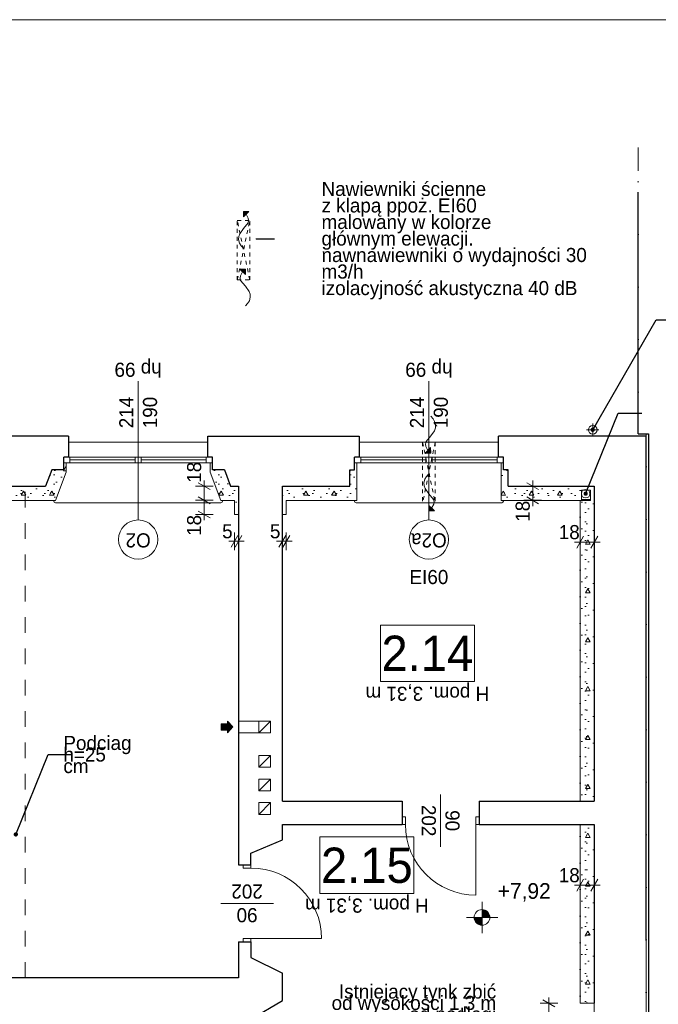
# Model space of a CAD drawing. Extents: x -145259 to -66341, y -2316 to 227384.
# Tile 105 of 143: x -81020 to -72872, y 134426 to 146984. Entities that reach past the tile are written whole.
import ezdxf

# ---------------------------------------------------------------- set-up
doc = ezdxf.new("R2010")
doc.units = 0
doc.header["$MEASUREMENT"] = 0
for name, pattern in [('Dot & Dashed', [670.277762, 352.777767, -176.388884, 0, -141.111112]), ('Hidden Line', [100, 50, -50]), ('Przerywana', [400, 200, -200])]:
    doc.linetypes.add(name, pattern=pattern)
for name, color, linetype in [('A-Okna', 7, 'Continuous'), ('Arch ocieplenie', 7, 'Continuous'), ('Arch wymiary', 7, 'Continuous'), ('Arch ściany działowe', 7, 'Continuous'), ('INWENT RZĘDNE', 7, 'Continuous')]:
    doc.layers.add(name, color=color, linetype=linetype)
for name, color, linetype, lineweight in [('A-Okna_Nr_Pióra__21', 7, 'Continuous', 13), ('A-Okna_Nr_Pióra__5', 7, 'Continuous', 13), ('Arch ocieplenie_Nr_Pióra__21', 7, 'Continuous', 13), ('Arch opisy okien_Nr_Pióra__21', 7, 'Continuous', 13), ('Arch opisy_Nr_Pióra__1', 7, 'Continuous', 25), ('Arch opisy_Nr_Pióra__21', 7, 'Continuous', 13), ('ARCH TABELA_Nr_Pióra__21', 7, 'Continuous', 13), ('Arch wymiary_Nr_Pióra__21', 7, 'Continuous', 13), ('Arch wymiary_Nr_Pióra__5', 7, 'Continuous', 13), ('Arch ściany działowe_Nr_Pióra__5', 7, 'Continuous', 13), ('Inwent kominy_Nr_Pióra__21', 7, 'Continuous', 13), ('INWENT ODWODNIENIE_Nr_Pióra__21', 7, 'Continuous', 13), ('INWENT OPISY_Nr_Pióra__21', 7, 'Continuous', 13), ('INWENT RZĘDNE_Nr_Pióra__21', 7, 'Continuous', 13), ('INWENT STROPY_Nr_Pióra__21', 7, 'Continuous', 13), ('INWENT. DRZWI_Nr_Pióra__21', 7, 'Continuous', 13), ('INWENT. OKNA_Nr_Pióra__21', 7, 'Continuous', 13), ('INWENT.ŚCIANY_Nr_Pióra__1', 7, 'Continuous', 25), ('INWENT.ŚCIANY_Nr_Pióra__20', 1, 'Continuous', 20), ('INWENT.ŚCIANY_Nr_Pióra__21', 7, 'Continuous', 13)]:
    doc.layers.add(name, color=color, linetype=linetype, lineweight=lineweight)
doc.layers.add('Arch opisy_Nr_Pióra__3', color=7, linetype='Continuous', lineweight=20, true_color=0xff6600)
doc.layers.add('INWENT kanalizacja_Nr_Pióra__118', color=7, linetype='Continuous', lineweight=13, true_color=0x573938)
doc.styles.add('GENERATED_STYLE_1', font='txt')
doc.styles.add('GENERATED_STYLE_2', font='txt')
doc.styles.add('GENERATED_STYLE_4', font='txt')
doc.styles.add('GENERATED_STYLE_5', font='txt')
doc.styles.add('GENERATED_STYLE_6', font='txt')
doc.styles.add('GENERATED_STYLE_7', font='txt')
doc.styles.add('GENERATED_STYLE_8', font='txt')
doc.dimstyles.new('GENERATED_STYLE__1', dxfattribs={"dimtxt": 179.999995, "dimasz": 114, "dimexe": 0.18, "dimexo": 0, "dimgap": 0.09, "dimtad": 1, "dimdec": 0, "dimlfac": 0.1, "dimzin": 0, "dimdsep": 46, "dimtxsty": 'GENERATED_STYLE_1', "dimblk": 'ARROWHEAD_2', "dimblk1": 'ARROWHEAD_2', "dimblk2": 'ARROWHEAD_2', "dimcen": 0.09, "dimclrd": 7, "dimclre": 7, "dimclrt": 7, "dimazin": 0, "dimtfac": 1, "dimtdec": 4, "dimtmove": 0, "dimatfit": 3, "dimfxl": 0, "dimtolj": 1, "dimtzin": 0, "dimarcsym": 0})
doc.dimstyles.new('GENERATED_STYLE__10', dxfattribs={"dimtxt": 0.18, "dimasz": 7.6, "dimexe": 0.18, "dimexo": 0.0625, "dimgap": 0.09, "dimtad": 0, "dimtih": 1, "dimtoh": 1, "dimdec": 4, "dimzin": 0, "dimdsep": 46, "dimcen": 0.09, "dimadec": 0, "dimazin": 0, "dimtfac": 1, "dimtdec": 4, "dimtmove": 0, "dimatfit": 3, "dimldrblk": 'ARROWHEAD_0', "dimfxl": 0, "dimtolj": 1, "dimtzin": 0, "dimarcsym": 0})
doc.dimstyles.new('GENERATED_STYLE__2', dxfattribs={"dimtxt": 179.999995, "dimasz": 114, "dimexe": 0.18, "dimexo": 0, "dimgap": 0.09, "dimtad": 1, "dimtih": 1, "dimtoh": 1, "dimdec": 0, "dimlfac": 0.1, "dimzin": 0, "dimdsep": 46, "dimtxsty": 'GENERATED_STYLE_1', "dimblk": 'ARROWHEAD_2', "dimblk1": 'ARROWHEAD_2', "dimblk2": 'ARROWHEAD_2', "dimcen": 0.09, "dimclrd": 7, "dimclre": 7, "dimclrt": 7, "dimazin": 0, "dimtfac": 1, "dimtdec": 4, "dimtmove": 0, "dimatfit": 3, "dimfxl": 0, "dimtolj": 1, "dimtzin": 0, "dimarcsym": 0})
doc.dimstyles.new('GENERATED_STYLE__9', dxfattribs={"dimtxt": 0.18, "dimasz": 109.44, "dimexe": 0.18, "dimexo": 0.0625, "dimgap": 0.09, "dimtad": 0, "dimtih": 1, "dimtoh": 1, "dimdec": 4, "dimzin": 0, "dimdsep": 46, "dimcen": 0.09, "dimadec": 0, "dimazin": 0, "dimtfac": 1, "dimtdec": 4, "dimtmove": 0, "dimatfit": 3, "dimldrblk": 'ARROWHEAD_11', "dimfxl": 0, "dimtolj": 1, "dimtzin": 0, "dimarcsym": 0})
pattern_1 = [(0, (0, 0), (0, 623.5383), [60, -300]), (0, (180, 311.8), (0, 623.5383), [60, -300]), (60, (0, 0), (-540, 311.7692), [60, -300]), (60, (360, 0), (-540, 311.7692), [60, -300]), (120, (60, 0), (540, 311.7692), [60, -300]), (120, (420, 0), (540, 311.7692), [60, -300]), (0, (0, 60), (0, 120.000005), [0, -120, 0, -180.00001]), (45, (60, 60), (-84.85282, 84.85282), [0, -90, 0, -150.00001])]

# ---------------------------------------------------------------- blocks, each defined once
blk = doc.blocks.new('Ściana_457', base_point=(-78229, 141034))
at = {"layer": 'Arch ocieplenie_Nr_Pióra__21', "linetype": 'Continuous'}
h = blk.add_hatch(dxfattribs=at)
h.set_pattern_fill('Structural_Concrete', color=256, style=0, pattern_type=2)
h.set_pattern_definition(pattern_1)
h.paths.add_polyline_path([(-78229, 141034), (-78329, 141034), (-78453, 140854), (-78279, 140854)], flags=0)
for p, q in [((-78229, 141034), (-78329, 141034)), ((-78453, 140854), (-78279, 140854))]:
    blk.add_line(p, q, dxfattribs=at)
blk = doc.blocks.new('Ściana_458', base_point=(-78329, 141034))
at = {"layer": 'Arch ocieplenie_Nr_Pióra__21', "linetype": 'Continuous'}
h = blk.add_hatch(dxfattribs=at)
h.set_pattern_fill('Structural_Concrete', color=256, style=0, pattern_type=2)
h.set_pattern_definition(pattern_1)
h.paths.add_polyline_path([(-78329, 141034), (-78409, 141244), (-78590, 141214), (-78453, 140854)], flags=0)
for p, q in [((-78590, 141214), (-78453, 140854)), ((-78329, 141034), (-78409, 141244))]:
    blk.add_line(p, q, dxfattribs=at)
blk = doc.blocks.new('Ściana_459', base_point=(-78409, 141244))
at = {"layer": 'Arch ocieplenie_Nr_Pióra__21', "linetype": 'Continuous'}
h = blk.add_hatch(dxfattribs=at)
h.set_pattern_fill('Structural_Concrete', color=256, style=0, pattern_type=2)
h.set_pattern_definition(pattern_1)
h.paths.add_polyline_path([(-78409, 141244), (-78559, 141244), (-78589, 141214), (-78590, 141214)], flags=0)
for p, q in [((-78589, 141214), (-78590, 141214)), ((-78409, 141244), (-78559, 141244))]:
    blk.add_line(p, q, dxfattribs=at)
blk = doc.blocks.new('Ściana_460', base_point=(-78559, 141244))
at = {"layer": 'Arch ocieplenie_Nr_Pióra__21', "linetype": 'Continuous'}
h = blk.add_hatch(dxfattribs=at)
h.set_pattern_fill('Structural_Concrete', color=256, style=0, pattern_type=2)
h.set_pattern_definition(pattern_1)
h.paths.add_polyline_path([(-78559, 141244), (-78559, 141334), (-78589, 141334), (-78589, 141214)], flags=0)
for p, q in [((-78559, 141334), (-78589, 141334)), ((-78589, 141334), (-78589, 141214)), ((-78559, 141244), (-78559, 141334))]:
    blk.add_line(p, q, dxfattribs=at)
blk = doc.blocks.new('Ściana_461', base_point=(-81119, 141034))
at = {"layer": 'Arch ocieplenie_Nr_Pióra__21', "linetype": 'Continuous'}
h = blk.add_hatch(dxfattribs=at)
h.set_pattern_fill('Structural_Concrete', color=256, style=0, pattern_type=2)
h.set_pattern_definition(pattern_1)
h.paths.add_polyline_path([(-81119, 140854), (-80565, 140854), (-80689, 141034), (-81119, 141034)], flags=0)
for p, q in [((-80689, 141034), (-81119, 141034)), ((-81119, 140854), (-80565, 140854))]:
    blk.add_line(p, q, dxfattribs=at)
blk = doc.blocks.new('Ściana_462', base_point=(-80689, 141034))
at = {"layer": 'Arch ocieplenie_Nr_Pióra__21', "linetype": 'Continuous'}
h = blk.add_hatch(dxfattribs=at)
h.set_pattern_fill('Structural_Concrete', color=256, style=0, pattern_type=2)
h.set_pattern_definition(pattern_1)
h.paths.add_polyline_path([(-80565, 140854), (-80428, 141214), (-80609, 141244), (-80689, 141034)], flags=0)
for p, q in [((-80609, 141244), (-80689, 141034)), ((-80565, 140854), (-80428, 141214))]:
    blk.add_line(p, q, dxfattribs=at)
blk = doc.blocks.new('Ściana_463', base_point=(-80609, 141244))
at = {"layer": 'Arch ocieplenie_Nr_Pióra__21', "linetype": 'Continuous'}
h = blk.add_hatch(dxfattribs=at)
h.set_pattern_fill('Structural_Concrete', color=256, style=0, pattern_type=2)
h.set_pattern_definition(pattern_1)
h.paths.add_polyline_path([(-80428, 141214), (-80429, 141214), (-80459, 141244), (-80609, 141244)], flags=0)
for p, q in [((-80459, 141244), (-80609, 141244)), ((-80428, 141214), (-80429, 141214))]:
    blk.add_line(p, q, dxfattribs=at)
blk = doc.blocks.new('Ściana_464', base_point=(-80459, 141244))
at = {"layer": 'Arch ocieplenie_Nr_Pióra__21', "linetype": 'Continuous'}
h = blk.add_hatch(dxfattribs=at)
h.set_pattern_fill('Structural_Concrete', color=256, style=0, pattern_type=2)
h.set_pattern_definition(pattern_1)
h.paths.add_polyline_path([(-80429, 141214), (-80429, 141334), (-80459, 141334), (-80459, 141244)], flags=0)
for p, q in [((-80429, 141334), (-80459, 141334)), ((-80459, 141334), (-80459, 141244)), ((-80429, 141214), (-80429, 141334))]:
    blk.add_line(p, q, dxfattribs=at)
blk = doc.blocks.new('Ściana_482', base_point=(-78229, 141034))
at = {"layer": 'Arch ocieplenie_Nr_Pióra__21', "linetype": 'Continuous'}
h = blk.add_hatch(dxfattribs=at)
h.set_pattern_fill('Structural_Concrete', color=256, style=0, pattern_type=2)
h.set_pattern_definition(pattern_1)
h.paths.add_polyline_path([(-78279, 140854), (-78279, 140674), (-78229, 140674), (-78229, 141034)], flags=0)
for p, q in [((-78229, 140674), (-78229, 141034)), ((-78279, 140854), (-78279, 140674)), ((-78279, 140674), (-78229, 140674))]:
    blk.add_line(p, q, dxfattribs=at)
blk = doc.blocks.new('Ściana_483', base_point=(-77669, 141034))
at = {"layer": 'Arch ocieplenie_Nr_Pióra__21', "linetype": 'Continuous'}
h = blk.add_hatch(dxfattribs=at)
h.set_pattern_fill('Structural_Concrete', color=256, style=0, pattern_type=2)
h.set_pattern_definition(pattern_1)
h.paths.add_polyline_path([(-77669, 141034), (-77669, 140674), (-77619, 140674), (-77619, 140854)], flags=0)
for p, q in [((-77669, 141034), (-77669, 140674)), ((-77619, 140674), (-77619, 140854)), ((-77669, 140674), (-77619, 140674))]:
    blk.add_line(p, q, dxfattribs=at)
blk = doc.blocks.new('Ściana_484', base_point=(-74849, 141244))
at = {"layer": 'Arch ocieplenie_Nr_Pióra__21', "linetype": 'Continuous'}
h = blk.add_hatch(dxfattribs=at)
h.set_pattern_fill('Structural_Concrete', color=256, style=0, pattern_type=2)
h.set_pattern_definition(pattern_1)
h.paths.add_polyline_path([(-74849, 141244), (-74849, 141334), (-74879, 141334), (-74879, 141244)], flags=0)
for p, q in [((-74849, 141334), (-74879, 141334)), ((-74879, 141334), (-74879, 141244)), ((-74849, 141244), (-74849, 141334))]:
    blk.add_line(p, q, dxfattribs=at)
blk = doc.blocks.new('Ściana_485', base_point=(-74849, 141034))
at = {"layer": 'Arch ocieplenie_Nr_Pióra__21', "linetype": 'Continuous'}
h = blk.add_hatch(dxfattribs=at)
h.set_pattern_fill('Structural_Concrete', color=256, style=0, pattern_type=2)
h.set_pattern_definition(pattern_1)
h.paths.add_polyline_path([(-74789, 141034), (-74789, 141244), (-74879, 141244), (-74879, 140854)], flags=0)
for p, q in [((-74879, 141244), (-74879, 140854)), ((-74789, 141244), (-74849, 141244)), ((-74789, 141034), (-74789, 141244))]:
    blk.add_line(p, q, dxfattribs=at)
blk = doc.blocks.new('Ściana_486', base_point=(-73854, 141034))
at = {"layer": 'Arch ocieplenie_Nr_Pióra__21', "linetype": 'Continuous'}
h = blk.add_hatch(dxfattribs=at)
h.set_pattern_fill('Structural_Concrete', color=256, style=0, pattern_type=2)
h.set_pattern_definition(pattern_1)
h.paths.add_polyline_path([(-73854, 141034), (-74789, 141034), (-74879, 140854), (-73854, 140854)], flags=0)
for p, q in [((-73854, 141034), (-74789, 141034)), ((-73854, 140854), (-73854, 140984)), ((-74879, 140854), (-73854, 140854))]:
    blk.add_line(p, q, dxfattribs=at)
blk = doc.blocks.new('Ściana_487', base_point=(-76749, 141244))
at = {"layer": 'Arch ocieplenie_Nr_Pióra__21', "linetype": 'Continuous'}
h = blk.add_hatch(dxfattribs=at)
h.set_pattern_fill('Structural_Concrete', color=256, style=0, pattern_type=2)
h.set_pattern_definition(pattern_1)
h.paths.add_polyline_path([(-76719, 141244), (-76719, 141334), (-76749, 141334), (-76749, 141244)], flags=0)
for p, q in [((-76719, 141334), (-76749, 141334)), ((-76749, 141334), (-76749, 141244)), ((-76719, 141244), (-76719, 141334))]:
    blk.add_line(p, q, dxfattribs=at)
blk = doc.blocks.new('Ściana_488', base_point=(-76749, 141034))
at = {"layer": 'Arch ocieplenie_Nr_Pióra__21', "linetype": 'Continuous'}
h = blk.add_hatch(dxfattribs=at)
h.set_pattern_fill('Structural_Concrete', color=256, style=0, pattern_type=2)
h.set_pattern_definition(pattern_1)
h.paths.add_polyline_path([(-76719, 140854), (-76719, 141244), (-76809, 141244), (-76809, 141034)], flags=0)
for p, q in [((-76749, 141244), (-76809, 141244)), ((-76809, 141244), (-76809, 141034)), ((-76719, 140854), (-76719, 141244))]:
    blk.add_line(p, q, dxfattribs=at)
blk = doc.blocks.new('Ściana_489', base_point=(-76749, 141034))
at = {"layer": 'Arch ocieplenie_Nr_Pióra__21', "linetype": 'Continuous'}
h = blk.add_hatch(dxfattribs=at)
h.set_pattern_fill('Structural_Concrete', color=256, style=0, pattern_type=2)
h.set_pattern_definition(pattern_1)
h.paths.add_polyline_path([(-76809, 141034), (-77669, 141034), (-77619, 140854), (-76719, 140854)], flags=0)
for p, q in [((-76809, 141034), (-77669, 141034)), ((-77619, 140854), (-76719, 140854))]:
    blk.add_line(p, q, dxfattribs=at)
blk = doc.blocks.new('Ściana_490', base_point=(-73689, 141034))
at = {"layer": 'Arch ocieplenie_Nr_Pióra__21', "linetype": 'Continuous'}
h = blk.add_hatch(dxfattribs=at)
h.set_pattern_fill('Structural_Concrete', color=256, style=0, pattern_type=2)
h.set_pattern_definition(pattern_1)
h.paths.add_polyline_path([(-73689, 141034), (-73854, 141034), (-73854, 140984), (-73739, 140984)], flags=0)
for p, q in [((-73689, 141034), (-73854, 141034)), ((-73854, 140984), (-73739, 140984))]:
    blk.add_line(p, q, dxfattribs=at)
blk = doc.blocks.new('Ściana_491', base_point=(-73689, 141034))
at = {"layer": 'Arch ocieplenie_Nr_Pióra__21', "linetype": 'Continuous'}
h = blk.add_hatch(dxfattribs=at)
h.set_pattern_fill('Structural_Concrete', color=256, style=0, pattern_type=2)
h.set_pattern_definition(pattern_1)
h.paths.add_polyline_path([(-73739, 140984), (-73739, 140854), (-73689, 140854), (-73689, 141034)], flags=0)
for p, q in [((-73689, 140854), (-73689, 141034)), ((-73739, 140984), (-73739, 140854))]:
    blk.add_line(p, q, dxfattribs=at)
blk = doc.blocks.new('Ściana_492', base_point=(-73739, 140854))
at = {"layer": 'Arch ściany działowe_Nr_Pióra__5', "linetype": 'Continuous'}
for p, q in [((-73739, 140866), (-73854, 140866)), ((-73854, 140866), (-73854, 140854)), ((-73854, 140854), (-73739, 140854)), ((-73739, 140854), (-73739, 140866))]:
    blk.add_line(p, q, dxfattribs=at)
blk = doc.blocks.new('Ściana_493', base_point=(-73689, 136719))
at = {"layer": 'Arch ocieplenie_Nr_Pióra__21', "linetype": 'Continuous'}
h = blk.add_hatch(dxfattribs=at)
h.set_pattern_fill('Structural_Concrete', color=256, style=0, pattern_type=2)
h.set_pattern_definition(pattern_1)
h.paths.add_polyline_path([(-73869, 136719), (-73869, 134439), (-73689, 134439), (-73689, 136719)], flags=0)
for p, q in [((-73869, 136719), (-73869, 134439)), ((-73689, 136719), (-73869, 136719)), ((-73689, 134439), (-73689, 136719)), ((-73869, 134439), (-73689, 134439))]:
    blk.add_line(p, q, dxfattribs=at)
blk = doc.blocks.new('Ściana_494', base_point=(-73689, 140854))
at = {"layer": 'Arch ocieplenie_Nr_Pióra__21', "linetype": 'Continuous'}
h = blk.add_hatch(dxfattribs=at)
h.set_pattern_fill('Structural_Concrete', color=256, style=0, pattern_type=2)
h.set_pattern_definition(pattern_1)
h.paths.add_polyline_path([(-73869, 140854), (-73869, 137019), (-73689, 137019), (-73689, 140854)], flags=0)
for p, q in [((-73869, 140854), (-73869, 137019)), ((-73739, 140854), (-73869, 140854)), ((-73689, 137019), (-73689, 140854)), ((-73869, 137019), (-73689, 137019))]:
    blk.add_line(p, q, dxfattribs=at)
blk = doc.blocks.new('Krzywa_29', base_point=(-78141, 143332))
at = {"layer": 'A-Okna_Nr_Pióra__21', "linetype": 'Continuous'}
blk.add_hatch(color=256, dxfattribs=at).paths.add_polyline_path([(-78141, 143803), (-78141, 143732), (-78212, 143803)], flags=0)
for p, q in [((-78141, 143803), (-78212, 143803)), ((-78141, 143732), (-78212, 143803)), ((-78141, 143803), (-78141, 143732))]:
    blk.add_line(p, q, dxfattribs=at)
at = {"layer": 'A-Okna_Nr_Pióra__5', "linetype": 'Continuous', "flags": 128}
blk.add_lwpolyline([(-78141, 143332), (-78112, 143364), (-78090, 143399), (-78078, 143443), (-78081, 143482), (-78094, 143518), (-78141, 143583), (-78201, 143656), (-78208, 143688), (-78204, 143718), (-78176, 143768)], dxfattribs=at)
blk = doc.blocks.new('Krzywa_30', base_point=(-78165, 144068))
at = {"layer": 'A-Okna_Nr_Pióra__21', "linetype": 'Continuous'}
blk.add_hatch(color=256, dxfattribs=at).paths.add_polyline_path([(-78165, 144539), (-78095, 144539), (-78165, 144468)], flags=0)
for p, q in [((-78165, 144539), (-78095, 144539)), ((-78165, 144539), (-78165, 144468)), ((-78095, 144539), (-78165, 144468))]:
    blk.add_line(p, q, dxfattribs=at)
at = {"layer": 'A-Okna_Nr_Pióra__5', "linetype": 'Continuous', "flags": 128}
blk.add_lwpolyline([(-78165, 144068), (-78194, 144099), (-78216, 144135), (-78228, 144179), (-78225, 144218), (-78212, 144254), (-78165, 144319), (-78106, 144392), (-78099, 144424), (-78103, 144454), (-78130, 144504)], dxfattribs=at)
blk = doc.blocks.new('Krzywa_31', base_point=(-75775, 141925))
at = {"layer": 'A-Okna_Nr_Pióra__21', "linetype": 'Continuous'}
blk.add_hatch(color=256, dxfattribs=at).paths.add_polyline_path([(-75775, 141455), (-75846, 141454), (-75776, 141526)], flags=0)
for p, q in [((-75846, 141454), (-75776, 141526)), ((-75775, 141455), (-75776, 141526)), ((-75775, 141455), (-75846, 141454))]:
    blk.add_line(p, q, dxfattribs=at)
at = {"layer": 'A-Okna_Nr_Pióra__5', "linetype": 'Continuous', "flags": 128}
blk.add_lwpolyline([(-75775, 141925), (-75746, 141894), (-75725, 141859), (-75713, 141815), (-75715, 141776), (-75728, 141739), (-75775, 141675), (-75835, 141602), (-75842, 141570), (-75838, 141540), (-75811, 141490)], dxfattribs=at)
blk = doc.blocks.new('Krzywa_32', base_point=(-75800, 141190))
at = {"layer": 'A-Okna_Nr_Pióra__21', "linetype": 'Continuous'}
blk.add_hatch(color=256, dxfattribs=at).paths.add_polyline_path([(-75800, 140719), (-75799, 140790), (-75729, 140719)], flags=0)
for p, q in [((-75800, 140719), (-75799, 140790)), ((-75799, 140790), (-75729, 140719)), ((-75800, 140719), (-75729, 140719))]:
    blk.add_line(p, q, dxfattribs=at)
at = {"layer": 'A-Okna_Nr_Pióra__5', "linetype": 'Continuous', "flags": 128}
blk.add_lwpolyline([(-75800, 141190), (-75829, 141158), (-75850, 141123), (-75862, 141079), (-75860, 141040), (-75847, 141003), (-75800, 140939), (-75740, 140866), (-75733, 140834), (-75737, 140804), (-75764, 140754)], dxfattribs=at)
blk = doc.blocks.new('*D1594')
at = {"layer": 'Arch wymiary_Nr_Pióra__5', "linetype": 'Continuous'}
for p, q in [((-78741, 140897), (-78591, 140810)), ((-78553, 140854), (-78778, 140854)), ((-78666, 140674), (-78666, 140854)), ((-78553, 140674), (-78778, 140674)), ((-78741, 140717), (-78591, 140630)), ((-78666, 140600), (-78666, 140674))]:
    blk.add_line(p, q, dxfattribs=at)
at = {"layer": 'Arch wymiary_Nr_Pióra__21', "char_height": 180, "attachment_point": 7, "rotation": 90, "style": 'GENERATED_STYLE_1'}
for insert in [(-78702, 141077), (-78702, 140400)]:
    blk.add_mtext('{18}', dxfattribs=dict(at, insert=insert))
blk = doc.blocks.new('ARROWHEAD_2')
at = {"color": 0, "linetype": 'Continuous', "lineweight": 0}
for p, q in [((0, 0), (-1, 0)), ((-0.38, -0.66), (0.38, 0.66))]:
    blk.add_line(p, q, dxfattribs=at)
blk = doc.blocks.new('*D1595')
at = {"layer": 'Arch wymiary_Nr_Pióra__5', "linetype": 'Continuous'}
for p, q in [((-78553, 141034), (-78778, 141034)), ((-78591, 140990), (-78741, 141077)), ((-78666, 141034), (-78666, 141107)), ((-78666, 140854), (-78666, 141034)), ((-78741, 140897), (-78591, 140810)), ((-78553, 140854), (-78778, 140854))]:
    blk.add_line(p, q, dxfattribs=at)
at = {"layer": 'Arch wymiary_Nr_Pióra__21', "char_height": 180, "attachment_point": 7, "rotation": 90, "style": 'GENERATED_STYLE_1'}
for insert in [(-78702, 141077), (-78702, 140400)]:
    blk.add_mtext('{18}', dxfattribs=dict(at, insert=insert))
blk = doc.blocks.new('*D1596')
at = {"layer": 'Arch wymiary_Nr_Pióra__5', "linetype": 'Continuous'}
for p, q in [((-78322, 140256), (-78235, 140406)), ((-78279, 140219), (-78279, 140444)), ((-78185, 140406), (-78272, 140256)), ((-78229, 140219), (-78229, 140444)), ((-78352, 140331), (-78279, 140331)), ((-78279, 140331), (-78229, 140331)), ((-78229, 140331), (-78155, 140331))]:
    blk.add_line(p, q, dxfattribs=at)
at = {"layer": 'Arch wymiary_Nr_Pióra__21', "insert": (-78437, 140367), "char_height": 180, "attachment_point": 7, "style": 'GENERATED_STYLE_1'}
blk.add_mtext('{5}', dxfattribs=at)
blk = doc.blocks.new('*D1597')
at = {"layer": 'Arch wymiary_Nr_Pióra__5', "linetype": 'Continuous'}
for p, q in [((-77712, 140256), (-77625, 140406)), ((-77669, 140219), (-77669, 140444)), ((-77575, 140406), (-77662, 140256)), ((-77619, 140219), (-77619, 140444)), ((-77742, 140331), (-77669, 140331)), ((-77669, 140331), (-77619, 140331)), ((-77619, 140331), (-77545, 140331))]:
    blk.add_line(p, q, dxfattribs=at)
at = {"layer": 'Arch wymiary_Nr_Pióra__21', "insert": (-77827, 140367), "char_height": 180, "attachment_point": 7, "style": 'GENERATED_STYLE_1'}
blk.add_mtext('{5}', dxfattribs=at)
blk = doc.blocks.new('*D1598')
at = {"layer": 'Arch wymiary_Nr_Pióra__5', "linetype": 'Continuous'}
for p, q in [((-74361, 141034), (-74586, 141034)), ((-74399, 140990), (-74549, 141077)), ((-74474, 141034), (-74474, 141107)), ((-74474, 140854), (-74474, 141034)), ((-74549, 140897), (-74399, 140810)), ((-74361, 140854), (-74586, 140854)), ((-74474, 140780), (-74474, 140854))]:
    blk.add_line(p, q, dxfattribs=at)
at = {"layer": 'Arch wymiary_Nr_Pióra__21', "insert": (-74510, 140580), "char_height": 180, "attachment_point": 7, "rotation": 90, "style": 'GENERATED_STYLE_1'}
blk.add_mtext('{18}', dxfattribs=at)
blk = doc.blocks.new('*D1599')
at = {"layer": 'Arch wymiary_Nr_Pióra__5', "linetype": 'Continuous'}
for p, q in [((-73825, 140395), (-73912, 140245)), ((-73869, 140208), (-73869, 140433)), ((-73732, 140245), (-73645, 140395)), ((-73689, 140208), (-73689, 140433)), ((-73942, 140320), (-73869, 140320)), ((-73869, 140320), (-73689, 140320)), ((-73689, 140320), (-73615, 140320))]:
    blk.add_line(p, q, dxfattribs=at)
at = {"layer": 'Arch wymiary_Nr_Pióra__21', "insert": (-74142, 140356), "char_height": 180, "attachment_point": 7, "style": 'GENERATED_STYLE_1'}
blk.add_mtext('{18}', dxfattribs=at)
blk = doc.blocks.new('*D1600')
at = {"layer": 'Arch wymiary_Nr_Pióra__5', "linetype": 'Continuous'}
for p, q in [((-73825, 136020), (-73912, 135870)), ((-73869, 135833), (-73869, 136058)), ((-73732, 135870), (-73645, 136020)), ((-73689, 135833), (-73689, 136058)), ((-73942, 135945), (-73869, 135945)), ((-73869, 135945), (-73689, 135945)), ((-73689, 135945), (-73615, 135945))]:
    blk.add_line(p, q, dxfattribs=at)
at = {"layer": 'Arch wymiary_Nr_Pióra__21', "insert": (-74142, 135981), "char_height": 180, "attachment_point": 7, "style": 'GENERATED_STYLE_1'}
blk.add_mtext('{18}', dxfattribs=at)
blk = doc.blocks.new('*D1601')
at = {"layer": 'Arch wymiary_Nr_Pióra__5', "linetype": 'Continuous'}
for p, q in [((-74268, 134439), (-74268, 134512)), ((-74155, 134439), (-74380, 134439)), ((-74193, 134395), (-74343, 134482)), ((-74268, 132889), (-74268, 134439)), ((-74155, 132889), (-74380, 132889)), ((-74343, 132932), (-74193, 132845)), ((-74268, 132815), (-74268, 132889))]:
    blk.add_line(p, q, dxfattribs=at)
at = {"layer": 'Arch wymiary_Nr_Pióra__21', "insert": (-74304, 133491), "char_height": 180, "attachment_point": 7, "rotation": 90, "style": 'GENERATED_STYLE_1'}
blk.add_mtext('{155}', dxfattribs=at)
blk = doc.blocks.new('Koty wysokościowe_30', base_point=(-75121, 135534))
at = {"layer": 'INWENT RZĘDNE_Nr_Pióra__21', "linetype": 'Continuous'}
for points in [[(-75121, 135534), (-75021, 135534), (-75029, 135573), (-75050, 135605), (-75083, 135627), (-75121, 135634)], [(-75121, 135534), (-75221, 135534), (-75214, 135496), (-75192, 135464), (-75159, 135442), (-75121, 135434)]]:
    blk.add_hatch(color=256, dxfattribs=at).paths.add_polyline_path(points, flags=0)
for p, q in [((-75121, 135334), (-75121, 135734)), ((-75321, 135534), (-74921, 135534))]:
    blk.add_line(p, q, dxfattribs=at)
blk.add_circle((-75121, 135534), 100, dxfattribs=at)
at = {"layer": 'INWENT RZĘDNE_Nr_Pióra__21', "insert": (-74921, 135734), "char_height": 200, "attachment_point": 7, "style": 'GENERATED_STYLE_2'}
blk.add_mtext('{+7,92}', dxfattribs=at)
blk = doc.blocks.new('ARROWHEAD_11')
at = {"color": 0, "linetype": 'Continuous', "lineweight": 0}
blk.add_line((0, 0), (-1, 0), dxfattribs=at)
at = {"color": 0, "linetype": 'Continuous', "lineweight": 0, "const_width": 0.25, "flags": 128}
blk.add_lwpolyline([(-0.125, 0, 1), (0.125, 0, 1)], format="xyb", close=True, dxfattribs=at)
blk = doc.blocks.new('ARROWHEAD_0')
at = {"color": 0, "linetype": 'Continuous', "lineweight": 0}
for p, q in [((0, 0), (-1, 0)), ((0, -0.5), (0, 0.5))]:
    blk.add_line(p, q, dxfattribs=at)

msp = doc.modelspace()

# ---------------------------------------------------------------- hatches: boundary and pattern name
at = {"layer": 'Inwent kominy_Nr_Pióra__21', "linetype": 'Continuous'}
msp.add_hatch(color=256, dxfattribs=at).paths.add_polyline_path([(-78368.7, 137888.6), (-78368.7, 137923.6), (-78448.7, 137923.6), (-78448.7, 138003.6), (-78368.7, 138003.6), (-78368.7, 138038.6), (-78298.7, 137963.6)], flags=0)

# ---------------------------------------------------------------- linework, layer by layer
at = {"layer": 'A-Okna_Nr_Pióra__5', "linetype": 'Hidden Line'}
for p, q in [((-78244.2, 143664.2), (-78244.2, 144424.2)), ((-78244.2, 144424.2), (-78084.2, 144424.2)), ((-78084.2, 143664.2), (-78244.2, 144424.2)), ((-78244.2, 143664.2), (-78084.2, 144424.2)), ((-78084.2, 143664.2), (-78084.2, 144424.2)), ((-78244.2, 143664.2), (-78084.2, 143664.2)), ((-75878.7, 141593.6), (-75878.7, 140823.6)), ((-75878.7, 141593.6), (-75718.7, 141593.6)), ((-75718.7, 141593.6), (-75878.7, 140823.6)), ((-75878.7, 141593.6), (-75718.7, 140823.6)), ((-75718.7, 141593.6), (-75718.7, 140823.6)), ((-75878.7, 140823.6), (-75718.7, 140823.6))]:
    msp.add_line(p, q, dxfattribs=at)
at = {"layer": 'Arch opisy okien_Nr_Pióra__21', "linetype": 'Continuous'}
for centre in [(-79508.7, 140353.6), (-75798.7, 140353.6)]:
    msp.add_circle(centre, 250, dxfattribs=at)
at = {"layer": 'Arch opisy_Nr_Pióra__21', "linetype": 'Continuous'}
for p, q in [((-75218.4, 139262.8), (-76418.4, 139262.8)), ((-76418.4, 139262.8), (-76418.4, 138542.8)), ((-75218.4, 138542.8), (-75218.4, 139262.8)), ((-76418.4, 138542.8), (-75218.4, 138542.8)), ((-75990.6, 136560.9), (-77190.6, 136560.9)), ((-77190.6, 136560.9), (-77190.6, 135840.9)), ((-75990.6, 135840.9), (-75990.6, 136560.9)), ((-77190.6, 135840.9), (-75990.6, 135840.9))]:
    msp.add_line(p, q, dxfattribs=at)
at = {"layer": 'ARCH TABELA_Nr_Pióra__21', "linetype": 'Continuous'}
msp.add_line((-143258.7, 146983.6), (-68258.7, 146983.6), dxfattribs=at)
at = {"layer": 'INWENT kanalizacja_Nr_Pióra__118', "linetype": 'Continuous'}
msp.add_circle((-73798.7, 140938.6), 55, dxfattribs=at)
at = {"layer": 'Inwent kominy_Nr_Pióra__21', "linetype": 'Continuous'}
for p, q in [((-78298.7, 137963.6), (-78368.7, 138038.6)), ((-78368.7, 138003.6), (-78368.7, 138038.6)), ((-77968.7, 138038.6), (-78228.7, 138038.6)), ((-77818.7, 138038.6), (-77968.7, 138038.6)), ((-77968.7, 138038.6), (-77968.7, 137888.6)), ((-77968.7, 137888.6), (-77818.7, 138038.6)), ((-77818.7, 137888.6), (-77818.7, 138038.6)), ((-78448.7, 137923.6), (-78448.7, 138003.6)), ((-78448.7, 138003.6), (-78368.7, 138003.6)), ((-78368.7, 137923.6), (-78448.7, 137923.6)), ((-78298.7, 137963.6), (-78368.7, 137888.6)), ((-78368.7, 137923.6), (-78368.7, 137888.6)), ((-77968.7, 137888.6), (-78228.7, 137888.6)), ((-77968.7, 137888.6), (-77818.7, 137888.6)), ((-77818.7, 137598.6), (-77968.7, 137598.6)), ((-77968.7, 137598.6), (-77968.7, 137448.6)), ((-77968.7, 137448.6), (-77818.7, 137598.6)), ((-77818.7, 137448.6), (-77818.7, 137598.6)), ((-77968.7, 137448.6), (-77818.7, 137448.6)), ((-77818.7, 137298.6), (-77968.7, 137298.6)), ((-77968.7, 137298.6), (-77968.7, 137148.6)), ((-77968.7, 137148.6), (-77818.7, 137298.6)), ((-77818.7, 137148.6), (-77818.7, 137298.6)), ((-77968.7, 137148.6), (-77818.7, 137148.6)), ((-77818.7, 136998.6), (-77968.7, 136998.6)), ((-77968.7, 136998.6), (-77968.7, 136848.6)), ((-77968.7, 136848.6), (-77818.7, 136998.6)), ((-77818.7, 136848.6), (-77818.7, 136998.6)), ((-77968.7, 136848.6), (-77818.7, 136848.6))]:
    msp.add_line(p, q, dxfattribs=at)
at = {"layer": 'INWENT ODWODNIENIE_Nr_Pióra__21', "linetype": 'Continuous'}
for p, q in [((-73708.7, 141673.6), (-73708.7, 141833.6)), ((-73628.7, 141753.6), (-73788.7, 141753.6))]:
    msp.add_line(p, q, dxfattribs=at)
msp.add_circle((-73708.7, 141753.6), 55, dxfattribs=at)
at = {"layer": 'INWENT OPISY_Nr_Pióra__21', "linetype": 'Continuous'}
for p, q in [((-79508.7, 140603.6), (-79508.7, 142373.6)), ((-75798.7, 140603.6), (-75798.7, 142373.6)), ((-75648.7, 136433.6), (-75648.7, 137103.6)), ((-77783.7, 135713.6), (-78453.7, 135713.6))]:
    msp.add_line(p, q, dxfattribs=at)
at = {"layer": 'INWENT STROPY_Nr_Pióra__21', "linetype": 'Przerywana'}
msp.add_line((-80948.7, 134763.6), (-80948.7, 141033.6), dxfattribs=at)
at = {"layer": 'INWENT. DRZWI_Nr_Pióra__21', "linetype": 'Continuous'}
for p, q in [((-76098.7, 136818.6), (-76138.7, 136818.6)), ((-76098.7, 136718.6), (-76098.7, 136818.6)), ((-75198.7, 136718.6), (-75198.7, 136818.6)), ((-75198.7, 136818.6), (-75158.7, 136818.6)), ((-76098.7, 136718.6), (-76138.7, 136718.6)), ((-75198.7, 136718.6), (-75198.7, 135818.6)), ((-75198.7, 136718.6), (-75158.7, 136718.6)), ((-78168.7, 136163.6), (-78168.7, 136203.6)), ((-78068.7, 136163.6), (-78168.7, 136163.6)), ((-78068.7, 136163.6), (-78068.7, 136203.6)), ((-78068.7, 135263.6), (-78168.7, 135263.6)), ((-78168.7, 135263.6), (-78168.7, 135223.6)), ((-78068.7, 135263.6), (-77168.7, 135263.6)), ((-78068.7, 135263.6), (-78068.7, 135223.6))]:
    msp.add_line(p, q, dxfattribs=at)
for centre, start, end in [((-75198.7, 136718.6), 180, 270), ((-78068.7, 135263.6), 0, 90)]:
    msp.add_arc(centre, 900, start, end, dxfattribs=at)
at = {"layer": 'INWENT. OKNA_Nr_Pióra__21', "linetype": 'Continuous'}
for p, q in [((-80458.7, 141403.6), (-78558.7, 141403.6)), ((-80378.7, 141333.6), (-80378.7, 141403.6)), ((-79548.7, 141333.6), (-79548.7, 141403.6)), ((-79468.7, 141333.6), (-79468.7, 141403.6)), ((-78638.7, 141333.6), (-78638.7, 141403.6)), ((-76748.7, 141403.6), (-74848.7, 141403.6)), ((-76668.7, 141333.6), (-76668.7, 141403.6)), ((-75838.7, 141333.6), (-75838.7, 141403.6)), ((-75758.7, 141333.6), (-75758.7, 141403.6)), ((-74928.7, 141333.6), (-74928.7, 141403.6)), ((-78558.7, 141333.6), (-80458.7, 141333.6)), ((-79548.7, 141368.6), (-80378.7, 141368.6)), ((-78638.7, 141368.6), (-79468.7, 141368.6)), ((-74848.7, 141333.6), (-76748.7, 141333.6)), ((-75838.7, 141368.6), (-76668.7, 141368.6)), ((-74928.7, 141368.6), (-75758.7, 141368.6)), ((-80584.7, 140843.6), (-80584.7, 140853.6)), ((-80564.7, 140823.6), (-78452.8, 140823.6)), ((-78432.8, 140843.6), (-78432.8, 140853.6)), ((-76748.7, 140843.6), (-76748.7, 140853.6)), ((-76728.7, 140823.6), (-74868.7, 140823.6)), ((-74848.7, 140843.6), (-74848.7, 140853.6))]:
    msp.add_line(p, q, dxfattribs=at)
for centre, start, end in [((-80564.7, 140843.6), 180, 270), ((-78452.8, 140843.6), 270, 0), ((-76728.7, 140843.6), 180, 270), ((-74868.7, 140843.6), 270, 0)]:
    msp.add_arc(centre, 20, start, end, dxfattribs=at)
at = {"layer": 'INWENT.ŚCIANY_Nr_Pióra__1', "linetype": 'Continuous'}
for p, q in [((-73128.7, 141703.6), (-73128.7, 144783.9)), ((-80398.7, 141673.6), (-81838.7, 141673.6)), ((-80398.7, 141673.6), (-80398.7, 141403.6)), ((-78618.7, 141403.6), (-78618.7, 141673.6)), ((-78618.7, 141673.6), (-76688.7, 141673.6)), ((-76688.7, 141673.6), (-76688.7, 141403.6)), ((-74908.7, 141403.6), (-74908.7, 141673.6)), ((-73028.7, 141673.6), (-74908.7, 141673.6)), ((-73128.7, 141703.6), (-72998.7, 141703.6)), ((-73028.7, 135238.6), (-73028.7, 141673.6)), ((-72998.7, 141703.6), (-72998.7, 127343.6)), ((-80458.7, 141243.6), (-80458.7, 141403.6)), ((-80398.7, 141403.6), (-80458.7, 141403.6)), ((-78558.7, 141403.6), (-78618.7, 141403.6)), ((-78558.7, 141243.6), (-78558.7, 141403.6)), ((-76748.7, 141243.6), (-76748.7, 141403.6)), ((-76688.7, 141403.6), (-76748.7, 141403.6)), ((-74848.7, 141403.6), (-74908.7, 141403.6)), ((-74848.7, 141243.6), (-74848.7, 141403.6)), ((-80608.7, 141243.6), (-80688.7, 141033.6)), ((-80458.7, 141243.6), (-80608.7, 141243.6)), ((-78408.7, 141243.6), (-78558.7, 141243.6)), ((-78408.7, 141243.6), (-78328.7, 141033.6)), ((-76808.7, 141033.6), (-76808.7, 141243.6)), ((-76808.7, 141243.6), (-76748.7, 141243.6)), ((-74788.7, 141243.6), (-74848.7, 141243.6)), ((-74788.7, 141033.6), (-74788.7, 141243.6)), ((-81548.7, 141033.6), (-80688.7, 141033.6)), ((-78328.7, 141033.6), (-78228.7, 141033.6)), ((-78228.7, 141033.6), (-78228.7, 136203.6)), ((-77668.7, 137018.6), (-77668.7, 141033.6)), ((-77668.7, 141033.6), (-76808.7, 141033.6)), ((-74788.7, 141033.6), (-73688.7, 141033.6)), ((-73688.7, 141033.6), (-73688.7, 137018.6)), ((-77668.7, 137018.6), (-76138.7, 137018.6)), ((-76138.7, 137018.6), (-76138.7, 136718.6)), ((-75158.7, 137018.6), (-75158.7, 136718.6)), ((-75158.7, 137018.6), (-73688.7, 137018.6)), ((-77668.7, 136523.6), (-77668.7, 136718.6)), ((-77668.7, 136718.6), (-76138.7, 136718.6)), ((-75158.7, 136718.6), (-73688.7, 136718.6)), ((-73688.7, 136718.6), (-73688.7, 134438.6)), ((-78068.7, 136353.6), (-77668.7, 136523.6)), ((-78068.7, 136203.6), (-78068.7, 136353.6)), ((-78228.7, 136203.6), (-78068.7, 136203.6)), ((-78228.7, 135223.6), (-78068.7, 135223.6)), ((-78228.7, 135223.6), (-78228.7, 134763.6)), ((-78068.7, 135223.6), (-78068.7, 135023.6)), ((-78068.7, 135023.6), (-77668.7, 134823.6)), ((-78228.7, 134763.6), (-85808.7, 134763.6)), ((-77668.7, 134473.6), (-77668.7, 134823.6)), ((-78068.7, 134238.6), (-77668.7, 134473.6))]:
    msp.add_line(p, q, dxfattribs=at)
at = {"layer": 'INWENT.ŚCIANY_Nr_Pióra__20', "linetype": 'Dot & Dashed'}
for p, q in [((-73128.7, 141703.6), (-73128.7, 145354.5)), ((-73028.7, 141703.6), (-73128.7, 141703.6)), ((-73028.7, 127343.6), (-73028.7, 141703.6))]:
    msp.add_line(p, q, dxfattribs=at)
at = {"layer": 'INWENT.ŚCIANY_Nr_Pióra__20', "linetype": 'Continuous'}
for p, q in [((-73028.7, 127373.6), (-73028.7, 135238.6)), ((-73688.7, 134438.6), (-73688.7, 131164.9))]:
    msp.add_line(p, q, dxfattribs=at)
at = {"layer": 'INWENT.ŚCIANY_Nr_Pióra__21', "linetype": 'Continuous'}
for p, q in [((-78618.7, 141593.6), (-80398.7, 141593.6)), ((-74908.7, 141593.6), (-76688.7, 141593.6))]:
    msp.add_line(p, q, dxfattribs=at)

# ---------------------------------------------------------------- block references
at = {"layer": 'A-Okna', "linetype": 'Continuous'}
for name, p in [('Krzywa_30', (-78165.3, 144068.3)), ('Krzywa_29', (-78140.9, 143332.4)), ('Krzywa_31', (-75775.5, 141925.4)), ('Krzywa_32', (-75799.8, 141189.5))]:
    msp.add_blockref(name, p, dxfattribs=at)
at = {"layer": 'Arch ocieplenie'}
for name, p in [('Ściana_464', (-80458.7, 141243.6)), ('Ściana_460', (-78558.7, 141243.6)), ('Ściana_487', (-76748.7, 141243.6)), ('Ściana_484', (-74848.7, 141243.6)), ('Ściana_462', (-80688.7, 141033.6)), ('Ściana_463', (-80608.7, 141243.6)), ('Ściana_458', (-78328.7, 141033.6)), ('Ściana_459', (-78408.7, 141243.6)), ('Ściana_488', (-76748.7, 141033.6)), ('Ściana_485', (-74848.7, 141033.6)), ('Ściana_461', (-81118.7, 141033.6)), ('Ściana_457', (-78228.7, 141033.6)), ('Ściana_482', (-78228.7, 141033.6)), ('Ściana_483', (-77668.7, 141033.6)), ('Ściana_489', (-76748.7, 141033.6)), ('Ściana_486', (-73853.7, 141033.6)), ('Ściana_490', (-73688.7, 141033.6)), ('Ściana_491', (-73688.7, 141033.6)), ('Ściana_494', (-73688.7, 140853.6)), ('Ściana_493', (-73688.7, 136718.6))]:
    msp.add_blockref(name, p, dxfattribs=at)
at = {"layer": 'Arch ściany działowe'}
msp.add_blockref('Ściana_492', (-73738.7, 140853.6), dxfattribs=at)
at = {"layer": 'INWENT RZĘDNE'}
msp.add_blockref('Koty wysokościowe_30', (-75121.2, 135534.4), dxfattribs=at)

# ---------------------------------------------------------------- texts
at = {"layer": 'Arch opisy okien_Nr_Pióra__21', "linetype": 'Continuous', "char_height": 180, "attachment_point": 2, "rotation": 180, "style": 'GENERATED_STYLE_8'}
for s, insert in [('{O2}', (-79508.7, 140253.3)), ('{O2a}', (-75798.7, 140253.3))]:
    msp.add_mtext(s, dxfattribs=dict(at, insert=insert))
at = {"layer": 'Arch opisy okien_Nr_Pióra__21', "linetype": 'Continuous', "insert": (-75798.7, 139965.6), "char_height": 180, "attachment_point": 2, "style": 'GENERATED_STYLE_8'}
msp.add_mtext('{EI60}', dxfattribs=at)
at = {"layer": 'Arch opisy_Nr_Pióra__1', "linetype": 'Continuous', "char_height": 450, "attachment_point": 8, "style": 'GENERATED_STYLE_5'}
for s, insert in [('{2.14}', (-75818.4, 138677.8)), ('{2.15}', (-76590.6, 135968.3))]:
    msp.add_mtext(s, dxfattribs=dict(at, insert=insert))
at = {"layer": 'Arch opisy_Nr_Pióra__21', "linetype": 'Continuous', "insert": (-77168.7, 144166.1), "char_height": 180, "width": 3752.48, "attachment_point": 4, "line_spacing_factor": 0.70251, "style": 'GENERATED_STYLE_6'}
msp.add_mtext('{Nawiewniki ścienne\\Pz klapą ppoż. EI60\\Pmalowany w kolorze \\Pgłównym elewacji.\\Pnawnawiewniki o wydajności 30 m3/h \\Pizolacyjność akustyczna 40 dB}', dxfattribs=at)
at = {"layer": 'Arch opisy_Nr_Pióra__3', "linetype": 'Continuous', "insert": (-74940.1, 133981.3), "char_height": 180, "width": 2122.73, "attachment_point": 6, "line_spacing_factor": 0.483603, "style": 'GENERATED_STYLE_6'}
msp.add_mtext('{Istniejacy tynk zbić\\Pod wysokości 1,3 m \\Pod podłogi\\Pw zamian połżyć \\Ptynk termoizolacyjny\\Plambda 0,07 W(mK)\\Puwaga: nowy tynk \\Pma mieć tą samą\\Pgrubość co istniejący}', dxfattribs=at)
at = {"layer": 'INWENT OPISY_Nr_Pióra__21', "linetype": 'Continuous', "char_height": 180, "attachment_point": 2, "rotation": 180, "style": 'GENERATED_STYLE_7'}
for s, insert in [('{hp 99}', (-79508.7, 142429.3)), ('{hp 99}', (-75798.7, 142429.3)), ('{H pom. 3,31 m}', (-75818.4, 138296.5)), ('{H pom. 3,31 m}', (-76590.6, 135594.6))]:
    msp.add_mtext(s, dxfattribs=dict(at, insert=insert))
at = {"layer": 'INWENT OPISY_Nr_Pióra__21', "linetype": 'Continuous', "char_height": 180, "width": 1346.334, "attachment_point": 2, "style": 'GENERATED_STYLE_7'}
for s, insert, rotation, line_spacing_factor in [('{214\\P190}', (-79749.9, 141973.6), 90, 1.008452), ('{214\\P190}', (-76039.9, 141973.6), 90, 1.008452), ('{90\\P202}', (-75407.9, 136768.6), 270, 1.007146), ('{90\\P202}', (-78118.7, 135472.8), 180, 1.007146)]:
    msp.add_mtext(s, dxfattribs=dict(at, insert=insert, rotation=rotation, line_spacing_factor=line_spacing_factor))
at = {"layer": 'INWENT OPISY_Nr_Pióra__21', "linetype": 'Continuous', "insert": (-80462.6, 137610.9), "char_height": 180, "width": 803.012, "attachment_point": 4, "line_spacing_factor": 0.491192, "style": 'GENERATED_STYLE_4'}
msp.add_mtext('{Podciag\\Ph=25 cm}', dxfattribs=at)

# ---------------------------------------------------------------- dimensions: what is measured, and where the dimension line sits
at = {"layer": 'Arch wymiary', "linetype": 'Continuous'}
for base, p1, p2, picture, middle in [((-78665.6, 140673.6), (-78278.7, 140673.6), (-78278.7, 140853.6), '*D1594', (-78791.6, 140536.4)), ((-78665.6, 140673.6), (-78278.7, 140853.6), (-78328.7, 141033.6), '*D1595', (-78791.6, 141213.5)), ((-74473.9, 140853.6), (-74351.2, 140853.6), (-74351.2, 141033.6), '*D1598', (-74599.9, 140716.4)), ((-74267.8, 132888.6), (-74253.7, 132888.6), (-73868.7, 134438.6), '*D1601', (-74393.8, 133695.7))]:
    dim = msp.add_linear_dim(base=base, p1=p1, p2=p2, angle=90, dimstyle='GENERATED_STYLE__1', dxfattribs=at)
    dim.commit()
    dim.dimension.update_dxf_attribs({"geometry": picture, "text_midpoint": middle})
for base, p1, p2, picture, middle in [((-78278.7, 140331.3), (-78278.7, 140853.6), (-78228.7, 140853.6), '*D1596', (-78369, 140457.3)), ((-77668.7, 140331.3), (-77668.7, 140853.6), (-77618.7, 140853.6), '*D1597', (-77759, 140457.3)), ((-73868.7, 140320.4), (-73868.7, 138936.1), (-73688.7, 138936.1), '*D1599', (-74005.9, 140446.4)), ((-73868.7, 135945.4), (-73868.7, 135578.6), (-73688.7, 135578.6), '*D1600', (-74005.9, 136071.4))]:
    dim = msp.add_linear_dim(base=base, p1=p1, p2=p2, dimstyle='GENERATED_STYLE__2', dxfattribs=at)
    dim.commit()
    dim.dimension.update_dxf_attribs({"geometry": picture, "text_midpoint": middle})

# ---------------------------------------------------------------- leaders
at = {"layer": 'Arch opisy_Nr_Pióra__21', "linetype": 'Continuous', "annotation_type": 0, "has_hookline": 1, "hookline_direction": 1, "text_width": 3222.9}
msp.add_leader([(-78001.4, 144190.3), (-77770.4, 144190.3)], dimstyle='GENERATED_STYLE__10', dxfattribs=at)
at = {"layer": 'INWENT OPISY_Nr_Pióra__21', "linetype": 'Continuous', "annotation_type": 0, "has_hookline": 1, "hookline_direction": 1}
for points, text_width in [([(-73708.7, 141753.6), (-72900.1, 143154.2), (-72597, 143154.2)], 437.1), ([(-73798.7, 140938.6), (-73384.1, 141967.3), (-73081, 141967.3)], 1328.6), ([(-81069.7, 136592.7), (-80655, 137611.4), (-80351.9, 137611.4)], 985.7)]:
    msp.add_leader(points, dimstyle='GENERATED_STYLE__9', dxfattribs=dict(at, text_width=text_width))

doc.saveas('drawing.dxf')
